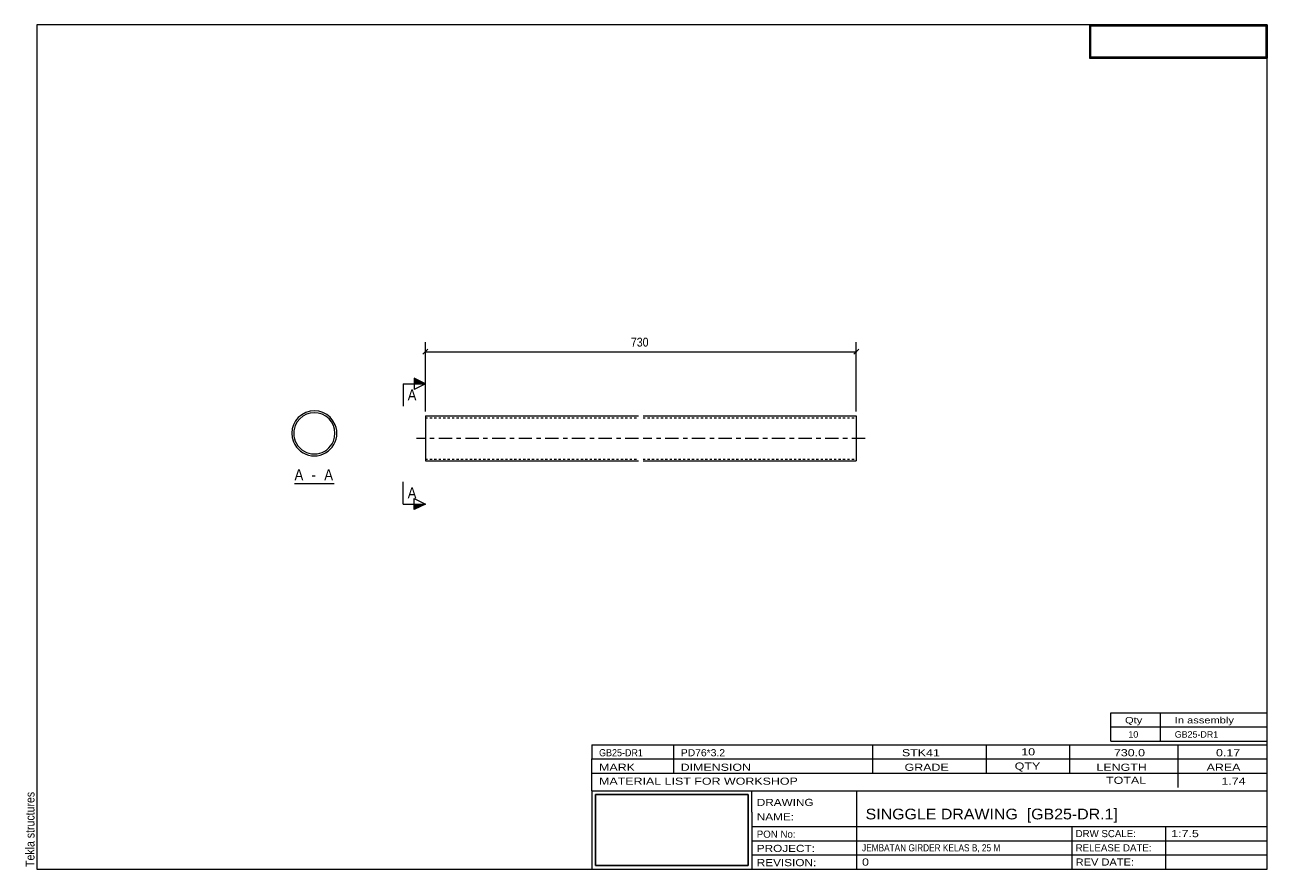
# Model space of a CAD drawing. Header units: millimetres. Extents: x 2 to 282, y 5 to 195.
import ezdxf

# ---------------------------------------------------------------- set-up
doc = ezdxf.new("R2010")
doc.units = ezdxf.units.MM
for name, pattern in [('XKITLINE00', [0]), ('XKITLINE03', [6, 3, -1, 1, -1]), ('XKITLINE04', [3, 0.5, -0.5, 0.5, -0.5, 0.5, -0.5])]:
    doc.linetypes.add(name, pattern=pattern)
for name, color, linetype, lineweight in [('DrawingSheet', 5, 'Continuous', 0), ('OtherObjectType', 1, 'Continuous', 0), ('Part', 2, 'Continuous', 0), ('Section', 6, 'Continuous', 0), ('Z-DIMENSIONS', 1, 'Continuous', 0)]:
    doc.layers.add(name, color=color, linetype=linetype, lineweight=lineweight)
doc.styles.add('ARIAL', font='ARIAL.TTF')
doc.styles.add('ARIAL_NARROW', font='ARIALN.TTF')
picture_1 = doc.add_image_def('image1.jpg', size_in_pixel=(1304, 175))
picture_2 = doc.add_image_def('image2.jpg', size_in_pixel=(188, 71))

# ---------------------------------------------------------------- blocks, each defined once
blk = doc.blocks.new('*A1')
at = {"layer": 'Part', "linetype": 'XKITLINE00', "lineweight": 0}
for p, q in [((92.5, 107), (140.5, 107)), ((92.5, 107), (92.5, 101.93)), ((141.5, 107), (189.5, 107)), ((189.5, 107), (189.5, 106.61)), ((189.5, 106.61), (189.5, 96.86)), ((92.5, 101.93), (92.5, 96.86)), ((92.5, 96.86), (140.5, 96.86)), ((141.5, 96.86), (189.5, 96.86))]:
    blk.add_line(p, q, dxfattribs=at)
at = {"layer": 'Part', "linetype": 'XKITLINE04', "lineweight": 0}
for p, q in [((92.5, 106.57), (140.5, 106.57)), ((141.5, 106.57), (189.5, 106.57)), ((92.5, 103.87), (92.5, 97.25)), ((92.5, 97.29), (140.5, 97.29)), ((141.5, 97.29), (189.5, 97.29))]:
    blk.add_line(p, q, dxfattribs=at)
at = {"layer": 'Part', "linetype": 'XKITLINE03', "lineweight": 0}
for p, q in [((140.5, 101.93), (90.5, 101.93)), ((191.5, 101.93), (141.5, 101.93))]:
    blk.add_line(p, q, dxfattribs=at)
blk = doc.blocks.new('*A2')
at = {"layer": 'Part', "linetype": 'XKITLINE00', "lineweight": 0}
for radius, start, end in [(5.07, 22.5, 202.5), (4.64, 337.5, 157.5), (5.07, 202.5, 22.5), (4.64, 157.5, 337.5)]:
    blk.add_arc((67.5, 103.07), radius, start, end, dxfattribs=at)
blk = doc.blocks.new('*A3')
at = {"layer": 'DrawingSheet', "linetype": 'XKITLINE00', "lineweight": 0}
for p, q in [((282, 195), (5, 195)), ((5, 195), (5, 5)), ((282, 5), (282, 195)), ((5, 5), (282, 5))]:
    blk.add_line(p, q, dxfattribs=at)
at = {"layer": 'DrawingSheet', "style": 'ARIAL', "width": 0.85}
blk.add_text('Tekla structures', height=2, rotation=90, dxfattribs=at).set_placement((4.5, 5.5))
blk = doc.blocks.new('*A4')
at = {"layer": 'OtherObjectType', "linetype": 'XKITLINE00', "lineweight": 0}
for p, q in [((242, 195), (282, 195)), ((242, 195), (242, 187.5)), ((282, 195), (282, 187.5)), ((242, 187.5), (282, 187.5))]:
    blk.add_line(p, q, dxfattribs=at)
image = blk.add_image(picture_1, insert=(242.25, 187.75), size_in_units=(39.5, 7))
blk = doc.blocks.new('*A5')
at = {"layer": 'OtherObjectType', "linetype": 'XKITLINE00', "lineweight": 0}
for p, q in [((246.8, 37), (246.8, 40.2)), ((246.8, 40.2), (282, 40.2)), ((258, 37), (258, 40.2)), ((282, 37), (282, 40.2)), ((246.8, 37), (282, 37)), ((246.8, 33.8), (246.8, 37)), ((258, 33.8), (258, 37)), ((282, 33.8), (282, 37)), ((246.8, 33.8), (282, 33.8))]:
    blk.add_line(p, q, dxfattribs=at)
at = {"layer": 'OtherObjectType', "style": 'ARIAL_NARROW'}
for s, width, p in [('Qty', 1.513248, (250, 37.8)), ('In assembly', 1.513248, (261.2, 37.8)), ('10', 1.211571, (250.76, 34.6)), ('GB25-DR1', 1.211571, (261.2, 34.6))]:
    blk.add_text(s, height=1.44, dxfattribs=dict(at, width=width)).set_placement(p)
blk = doc.blocks.new('*A6')
at = {"layer": 'OtherObjectType', "linetype": 'XKITLINE00', "lineweight": 0}
for p, q in [((130, 33), (282, 33)), ((130, 33), (130, 29.8)), ((130, 33), (282, 33)), ((148.4, 29.8), (148.4, 33)), ((193.2, 29.8), (193.2, 33)), ((218.8, 29.8), (218.8, 33)), ((237.6, 29.8), (237.6, 33)), ((262, 29.8), (262, 33)), ((282, 29.8), (282, 33)), ((130, 29.8), (282, 29.8)), ((130, 29.8), (282, 29.8)), ((130, 26.6), (130, 29.8)), ((148.4, 26.6), (148.4, 29.8)), ((193.2, 26.6), (193.2, 29.8)), ((218.8, 26.6), (218.8, 29.8)), ((237.6, 26.6), (237.6, 29.8)), ((262, 26.6), (262, 29.8)), ((282, 26.6), (282, 29.8)), ((130, 26.6), (282, 26.6)), ((130, 22.6), (130, 26.6)), ((262, 23.4), (262, 26.6)), ((282, 22.6), (282, 26.6)), ((130, 22.6), (130, 5)), ((130, 22.6), (282, 22.6)), ((166, 17.8), (166, 22.6)), ((189.6, 14.6), (189.6, 22.6)), ((282, 17.8), (282, 22.6)), ((166, 17.8), (166, 5)), ((282, 14.6), (282, 17.8)), ((166, 14.6), (282, 14.6)), ((189.6, 5), (189.6, 14.6)), ((238.13, 11.4), (238.13, 14.6)), ((259.2, 5), (259.2, 14.6)), ((282, 11.4), (282, 14.6)), ((166, 11.4), (282, 11.4)), ((238.13, 5), (238.13, 11.4)), ((282, 8.2), (282, 11.4)), ((166, 8.2), (282, 8.2)), ((282, 5), (282, 8.2)), ((130, 5), (282, 5)), ((160, 5), (282, 5))]:
    blk.add_line(p, q, dxfattribs=at)
at = {"layer": 'OtherObjectType', "style": 'ARIAL_NARROW'}
for s, height, width, p in [('GB25-DR1', 1.6, 1.100501, (131.6, 30.4)), ('PD76*3.2', 1.6, 1.270501, (150, 30.4)), ('STK41', 1.6, 1.525501, (199.78, 30.4)), ('10', 1.6, 1.525501, (226.65, 30.6)), ('730.0', 1.6, 1.525501, (247.51, 30.4)), ('0.17', 1.6, 1.525501, (270.48, 30.4)), ('MARK', 1.6, 1.525501, (131.6, 27.13)), ('DIMENSION', 1.6, 1.525501, (149.97, 27.13)), ('GRADE', 1.6, 1.525501, (200.37, 27.13)), ('QTY', 1.6, 1.525501, (225.17, 27.4)), ('LENGTH', 1.6, 1.525501, (243.57, 27.13)), ('AREA', 1.6, 1.525501, (268.37, 27.13)), ('MATERIAL LIST FOR WORKSHOP', 1.6, 1.525501, (131.6, 24)), ('TOTAL', 1.6, 1.525501, (245.74, 24.2)), ('1.74', 1.6, 1.525501, (271.7, 24)), ('DRAWING', 1.6, 1.445, (167.1, 19.22)), ('NAME:', 1.6, 1.445, (167.1, 15.98)), ('SINGGLE DRAWING  [GB25-DR.1]', 2.4, 1.304651, (191.6, 16.2)), ('PON No:', 1.6, 1.19, (167.1, 12.07)), ('DRW SCALE:', 1.6, 1.19, (238.88, 12.2)), ('1:7.5', 1.6, 1.525501, (260.4, 12.2)), ('PROJECT:', 1.6, 1.445, (167.1, 8.87)), ('JEMBATAN GIRDER KELAS B, 25 M', 1.6, 1.015501, (190.8, 9)), ('RELEASE DATE:', 1.6, 1.19, (238.88, 9)), ('REVISION:', 1.6, 1.445, (167.1, 5.67)), ('0', 1.6, 1.525501, (190.8, 5.8)), ('REV DATE:', 1.6, 1.36, (238.88, 5.8))]:
    blk.add_text(s, height=height, dxfattribs=dict(at, width=width)).set_placement(p)
image = blk.add_image(picture_2, insert=(130.8, 5.8), size_in_units=(34.4, 16))
blk = doc.blocks.new('*A7')
at = {"layer": 'Z-DIMENSIONS', "linetype": 'XKITLINE00', "lineweight": 0}
for p, q in [((92.5, 108), (92.5, 123.6)), ((189.5, 108), (189.5, 123.6)), ((93.07, 122.02), (91.93, 120.88)), ((92.5, 121.45), (189.5, 121.45)), ((190.07, 122.02), (188.93, 120.88))]:
    blk.add_line(p, q, dxfattribs=at)
at = {"layer": 'Z-DIMENSIONS'}
for p in [(92.5, 121.45), (189.5, 121.45)]:
    blk.add_point(p, dxfattribs=at)
at = {"layer": 'Z-DIMENSIONS', "style": 'ARIAL', "width": 0.85}
blk.add_text('730', height=2, dxfattribs=at).set_placement((138.77, 122.6))
blk = doc.blocks.new('*A8')
at = {"layer": 'Section'}
for points in [[(90, 115.47), (92.5, 114.22), (90, 114.22)], [(90, 87.17), (92.5, 87.17), (90, 85.92)]]:
    blk.add_hatch(color=256, dxfattribs=at).paths.add_polyline_path(points, flags=17)
at = {"layer": 'Section', "linetype": 'XKITLINE00', "lineweight": 0}
for p, q in [((92.5, 114.22), (90, 115.47)), ((90, 115.47), (90, 112.97)), ((87.5, 114.22), (87.5, 109.22)), ((87.5, 114.22), (92.5, 114.22)), ((92.5, 114.22), (90, 112.97)), ((87.5, 87.17), (87.5, 92.17)), ((87.5, 87.17), (92.5, 87.17)), ((90, 85.92), (90, 88.42)), ((90, 88.42), (92.5, 87.17)), ((92.5, 87.17), (90, 85.92))]:
    blk.add_line(p, q, dxfattribs=at)
at = {"layer": 'Section', "style": 'ARIAL', "width": 0.85}
for p in [(88.5, 110.47), (88.5, 88.42)]:
    blk.add_text('A', height=2.5, dxfattribs=at).set_placement(p)
blk = doc.blocks.new('*A9')
at = {"layer": 'OtherObjectType', "linetype": 'XKITLINE00', "lineweight": 0}
blk.add_line((63.04, 91.76), (71.95, 91.76), dxfattribs=at)
at = {"layer": 'OtherObjectType', "style": 'ARIAL', "width": 0.85}
for s, p in [('A', (63.04, 92.51)), (' - ', (66.02, 92.51)), ('A', (69.73, 92.51))]:
    blk.add_text(s, height=2.5, dxfattribs=at).set_placement(p)

msp = doc.modelspace()

# ---------------------------------------------------------------- block references
at = {"lineweight": 0}
for name in ['*A3', '*A4', '*A7', '*A8', '*A2', '*A1', '*A9', '*A5', '*A6']:
    msp.add_blockref(name, (0, 0), dxfattribs=at)

doc.saveas('drawing.dxf')
